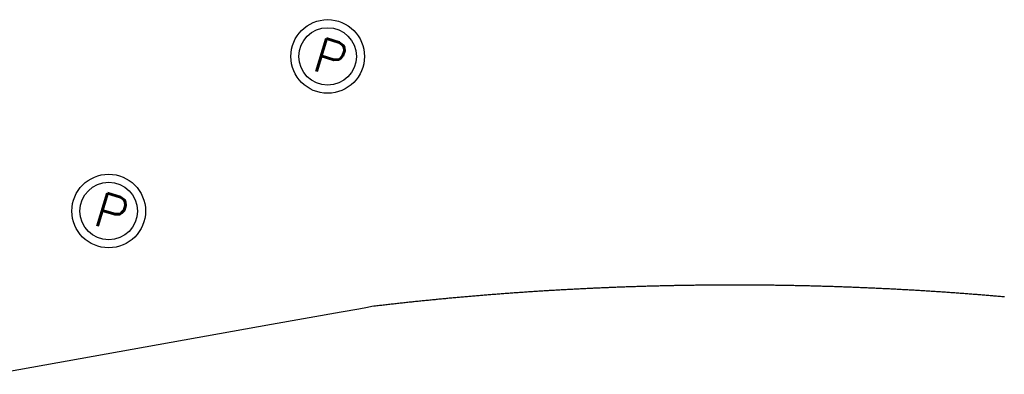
# Model space of a CAD drawing. Header units: feet. Extents: x 1609737 to 1611449, y 574802 to 575794.
# Tile 57 of 256: x 1610319 to 1610346, y 575048 to 575058. Entities that reach past the tile are written whole.
import ezdxf
from ezdxf.enums import TextEntityAlignment as Align

# ---------------------------------------------------------------- set-up
doc = ezdxf.new("R2010")
doc.units = ezdxf.units.FT
doc.header["$MEASUREMENT"] = 0
doc.layers.add('C-SHRUB-WELL', color=4, linetype='Continuous')
doc.layers.add('C-VOID FILLED RIPRAP', color=23, linetype='Continuous')
doc.styles.add('SHR', font='SIMPLEX', dxfattribs={"height": 0.75})

# ---------------------------------------------------------------- blocks, each defined once
blk = doc.blocks.new('_SHRUBWELL')
at = {"layer": 'C-SHRUB-WELL', "linetype": 'ByBlock', "lineweight": -2}
for radius in [0.08, 0.0625]:
    blk.add_circle((0, 0), radius, dxfattribs=at)
at = {"layer": 'C-SHRUB-WELL', "linetype": 'ByBlock', "lineweight": -2, "style": 'SHR'}
blk.add_text('P', height=0.075, rotation=342.79, dxfattribs=at).set_placement((-0.0045, -0.0389), align=Align.CENTER)

msp = doc.modelspace()

# ---------------------------------------------------------------- linework, layer by layer
at = {"layer": 'C-VOID FILLED RIPRAP', "linetype": 'Continuous'}
msp.add_lwpolyline([(1610345.798, 575050.103), (1610345.762, 575050.106), (1610345.727, 575050.109), (1610345.692, 575050.112), (1610345.656, 575050.115), (1610345.621, 575050.118), (1610345.585, 575050.121), (1610345.55, 575050.124), (1610345.514, 575050.127), (1610345.479, 575050.13), (1610345.443, 575050.133), (1610345.408, 575050.136), (1610345.372, 575050.139), (1610345.337, 575050.142), (1610345.301, 575050.145), (1610345.266, 575050.148), (1610345.231, 575050.151), (1610345.195, 575050.153), (1610345.16, 575050.156), (1610345.124, 575050.159), (1610345.089, 575050.162), (1610345.053, 575050.165), (1610345.018, 575050.168), (1610344.982, 575050.17), (1610344.947, 575050.173), (1610344.911, 575050.176), (1610344.876, 575050.179), (1610344.84, 575050.181), (1610344.805, 575050.184), (1610344.769, 575050.187), (1610344.734, 575050.189), (1610344.698, 575050.192), (1610344.663, 575050.195), (1610344.627, 575050.197), (1610344.592, 575050.2), (1610344.556, 575050.203), (1610344.521, 575050.205), (1610344.485, 575050.208), (1610344.45, 575050.21), (1610344.414, 575050.213), (1610344.379, 575050.215), (1610344.343, 575050.218), (1610344.308, 575050.22), (1610344.272, 575050.223), (1610344.237, 575050.225), (1610344.201, 575050.228), (1610344.166, 575050.23), (1610344.13, 575050.233), (1610344.095, 575050.235), (1610344.059, 575050.237), (1610344.024, 575050.24), (1610343.988, 575050.242), (1610343.953, 575050.244), (1610343.917, 575050.247), (1610343.882, 575050.249), (1610343.846, 575050.251), (1610343.811, 575050.254), (1610343.775, 575050.256), (1610343.74, 575050.258), (1610343.704, 575050.26), (1610343.669, 575050.263), (1610343.633, 575050.265), (1610343.597, 575050.267), (1610343.562, 575050.269), (1610343.526, 575050.271), (1610343.491, 575050.274), (1610343.455, 575050.276), (1610343.42, 575050.278), (1610343.384, 575050.28), (1610343.349, 575050.282), (1610343.313, 575050.284), (1610343.278, 575050.286), (1610343.242, 575050.288), (1610343.207, 575050.29), (1610343.171, 575050.292), (1610343.136, 575050.294), (1610343.1, 575050.296), (1610343.065, 575050.298), (1610343.029, 575050.3), (1610342.993, 575050.302), (1610342.958, 575050.304), (1610342.922, 575050.306), (1610342.887, 575050.308), (1610342.851, 575050.31), (1610342.816, 575050.311), (1610342.78, 575050.313), (1610342.745, 575050.315), (1610342.709, 575050.317), (1610342.674, 575050.319), (1610342.638, 575050.32), (1610342.603, 575050.322), (1610342.567, 575050.324), (1610342.531, 575050.326), (1610342.496, 575050.327), (1610342.46, 575050.329), (1610342.425, 575050.331), (1610342.389, 575050.333), (1610342.354, 575050.334), (1610342.318, 575050.336), (1610342.283, 575050.337), (1610342.247, 575050.339), (1610342.212, 575050.341), (1610342.176, 575050.342), (1610342.14, 575050.344), (1610342.105, 575050.345), (1610342.069, 575050.347), (1610342.034, 575050.348), (1610341.998, 575050.35), (1610341.963, 575050.351), (1610341.927, 575050.353), (1610341.892, 575050.354), (1610341.856, 575050.356), (1610341.82, 575050.357), (1610341.785, 575050.359), (1610341.749, 575050.36), (1610341.714, 575050.361), (1610341.678, 575050.363), (1610341.643, 575050.364), (1610341.607, 575050.366), (1610341.572, 575050.367), (1610341.536, 575050.368), (1610341.5, 575050.37), (1610341.465, 575050.371), (1610341.429, 575050.372), (1610341.394, 575050.373), (1610341.358, 575050.375), (1610341.323, 575050.376), (1610341.287, 575050.377), (1610341.252, 575050.378), (1610341.216, 575050.379), (1610341.18, 575050.381), (1610341.145, 575050.382), (1610341.109, 575050.383), (1610341.074, 575050.384), (1610341.038, 575050.385), (1610341.003, 575050.386), (1610340.967, 575050.387), (1610340.932, 575050.388), (1610340.896, 575050.389), (1610340.86, 575050.39), (1610340.825, 575050.391), (1610340.789, 575050.392), (1610340.754, 575050.393), (1610340.718, 575050.394), (1610340.683, 575050.395), (1610340.647, 575050.396), (1610340.612, 575050.397), (1610340.576, 575050.398), (1610340.54, 575050.399), (1610340.505, 575050.4), (1610340.469, 575050.401), (1610340.434, 575050.401), (1610340.398, 575050.402), (1610340.363, 575050.403), (1610340.327, 575050.404), (1610340.292, 575050.405), (1610340.256, 575050.405), (1610340.22, 575050.406), (1610340.185, 575050.407), (1610340.149, 575050.408), (1610340.114, 575050.408), (1610340.078, 575050.409), (1610340.043, 575050.41), (1610340.007, 575050.41), (1610339.971, 575050.411), (1610339.936, 575050.412), (1610339.9, 575050.412), (1610339.865, 575050.413), (1610339.829, 575050.413), (1610339.794, 575050.414), (1610339.758, 575050.415), (1610339.723, 575050.415), (1610339.687, 575050.416), (1610339.651, 575050.416), (1610339.616, 575050.417), (1610339.58, 575050.417), (1610339.545, 575050.418), (1610339.509, 575050.418), (1610339.474, 575050.418), (1610339.438, 575050.419), (1610339.403, 575050.419), (1610339.367, 575050.42), (1610339.331, 575050.42), (1610339.296, 575050.42), (1610339.26, 575050.421), (1610339.225, 575050.421), (1610339.189, 575050.421), (1610339.154, 575050.422), (1610339.118, 575050.422), (1610339.083, 575050.422), (1610339.047, 575050.422), (1610339.012, 575050.423), (1610338.976, 575050.423), (1610338.94, 575050.423), (1610338.905, 575050.423), (1610338.869, 575050.424), (1610338.834, 575050.424), (1610338.798, 575050.424), (1610338.763, 575050.424), (1610338.727, 575050.424), (1610338.692, 575050.424), (1610338.656, 575050.424), (1610338.62, 575050.424), (1610338.585, 575050.424), (1610338.549, 575050.424), (1610338.514, 575050.424), (1610338.478, 575050.424), (1610338.443, 575050.424), (1610338.407, 575050.424), (1610338.372, 575050.424), (1610338.336, 575050.424), (1610338.301, 575050.424), (1610338.265, 575050.424), (1610338.23, 575050.424), (1610338.194, 575050.424), (1610338.158, 575050.424), (1610338.123, 575050.424), (1610338.087, 575050.424), (1610338.052, 575050.423), (1610338.016, 575050.423), (1610337.981, 575050.423), (1610337.945, 575050.423), (1610337.91, 575050.423), (1610337.874, 575050.422), (1610337.839, 575050.422), (1610337.803, 575050.422), (1610337.768, 575050.422), (1610337.732, 575050.421), (1610337.697, 575050.421), (1610337.661, 575050.421), (1610337.625, 575050.42), (1610337.59, 575050.42), (1610337.554, 575050.419), (1610337.519, 575050.419), (1610337.483, 575050.419), (1610337.448, 575050.418), (1610337.412, 575050.418), (1610337.377, 575050.417), (1610337.341, 575050.417), (1610337.306, 575050.416), (1610337.27, 575050.416), (1610337.235, 575050.415), (1610337.199, 575050.415), (1610337.164, 575050.414), (1610337.128, 575050.414), (1610337.093, 575050.413), (1610337.057, 575050.413), (1610337.022, 575050.412), (1610336.986, 575050.411), (1610336.951, 575050.411), (1610336.915, 575050.41), (1610336.88, 575050.409), (1610336.844, 575050.409), (1610336.809, 575050.408), (1610336.773, 575050.407), (1610336.738, 575050.407), (1610336.702, 575050.406), (1610336.667, 575050.405), (1610336.631, 575050.404), (1610336.596, 575050.403), (1610336.56, 575050.403), (1610336.525, 575050.402), (1610336.489, 575050.401), (1610336.454, 575050.4), (1610336.418, 575050.399), (1610336.383, 575050.398), (1610336.347, 575050.397), (1610336.312, 575050.397), (1610336.276, 575050.396), (1610336.241, 575050.395), (1610336.205, 575050.394), (1610336.17, 575050.393), (1610336.134, 575050.392), (1610336.099, 575050.391), (1610336.063, 575050.39), (1610336.028, 575050.389), (1610335.992, 575050.388), (1610335.957, 575050.387), (1610335.921, 575050.386), (1610335.886, 575050.384), (1610335.85, 575050.383), (1610335.815, 575050.382), (1610335.779, 575050.381), (1610335.744, 575050.38), (1610335.708, 575050.379), (1610335.673, 575050.378), (1610335.637, 575050.376), (1610335.602, 575050.375), (1610335.567, 575050.374), (1610335.531, 575050.373), (1610335.496, 575050.372), (1610335.46, 575050.37), (1610335.425, 575050.369), (1610335.389, 575050.368), (1610335.354, 575050.366), (1610335.318, 575050.365), (1610335.283, 575050.364), (1610335.247, 575050.362), (1610335.212, 575050.361), (1610335.177, 575050.36), (1610335.141, 575050.358), (1610335.106, 575050.357), (1610335.07, 575050.355), (1610335.035, 575050.354), (1610334.999, 575050.352), (1610334.964, 575050.351), (1610334.928, 575050.349), (1610334.893, 575050.348), (1610334.858, 575050.346), (1610334.822, 575050.345), (1610334.787, 575050.343), (1610334.751, 575050.342), (1610334.716, 575050.34), (1610334.68, 575050.338), (1610334.645, 575050.337), (1610334.61, 575050.335), (1610334.574, 575050.334), (1610334.539, 575050.332), (1610334.503, 575050.33), (1610334.468, 575050.329), (1610334.432, 575050.327), (1610334.397, 575050.325), (1610334.362, 575050.323), (1610334.326, 575050.322), (1610334.291, 575050.32), (1610334.255, 575050.318), (1610334.22, 575050.316), (1610334.185, 575050.315), (1610334.149, 575050.313), (1610334.114, 575050.311), (1610334.078, 575050.309), (1610334.043, 575050.307), (1610334.008, 575050.305), (1610333.972, 575050.303), (1610333.937, 575050.301), (1610333.901, 575050.299), (1610333.866, 575050.298), (1610333.831, 575050.296), (1610333.795, 575050.294), (1610333.76, 575050.292), (1610333.724, 575050.29), (1610333.689, 575050.288), (1610333.654, 575050.286), (1610333.618, 575050.283), (1610333.583, 575050.281), (1610333.548, 575050.279), (1610333.512, 575050.277), (1610333.477, 575050.275), (1610333.441, 575050.273), (1610333.406, 575050.271), (1610333.371, 575050.269), (1610333.335, 575050.267), (1610333.3, 575050.264), (1610333.265, 575050.262), (1610333.229, 575050.26), (1610333.194, 575050.258), (1610333.159, 575050.255), (1610333.123, 575050.253), (1610333.088, 575050.251), (1610333.053, 575050.249), (1610333.017, 575050.246), (1610332.982, 575050.244), (1610332.946, 575050.242), (1610332.911, 575050.239), (1610332.876, 575050.237), (1610332.84, 575050.235), (1610332.805, 575050.232), (1610332.77, 575050.23), (1610332.734, 575050.227), (1610332.699, 575050.225), (1610332.664, 575050.223), (1610332.629, 575050.22), (1610332.593, 575050.218), (1610332.558, 575050.215), (1610332.523, 575050.213), (1610332.487, 575050.21), (1610332.452, 575050.207), (1610332.417, 575050.205), (1610332.381, 575050.202), (1610332.346, 575050.2), (1610332.311, 575050.197), (1610332.275, 575050.195), (1610332.24, 575050.192), (1610332.205, 575050.189), (1610332.17, 575050.187), (1610332.134, 575050.184), (1610332.099, 575050.181), (1610332.064, 575050.179), (1610332.028, 575050.176), (1610331.993, 575050.173), (1610331.958, 575050.17), (1610331.923, 575050.168), (1610331.887, 575050.165), (1610331.852, 575050.162), (1610331.817, 575050.159), (1610331.781, 575050.156), (1610331.746, 575050.154), (1610331.711, 575050.151), (1610331.676, 575050.148), (1610331.64, 575050.145), (1610331.605, 575050.142), (1610331.57, 575050.139), (1610331.535, 575050.136), (1610331.499, 575050.133), (1610331.464, 575050.13), (1610331.429, 575050.127), (1610331.394, 575050.124), (1610331.358, 575050.121), (1610331.323, 575050.118), (1610331.288, 575050.115), (1610331.253, 575050.112), (1610331.217, 575050.109), (1610331.182, 575050.106), (1610331.147, 575050.103), (1610331.112, 575050.1), (1610331.077, 575050.097), (1610331.041, 575050.094), (1610331.006, 575050.09), (1610330.971, 575050.087), (1610330.936, 575050.084), (1610330.901, 575050.081), (1610330.865, 575050.078), (1610330.83, 575050.074), (1610330.795, 575050.071), (1610330.76, 575050.068), (1610330.725, 575050.065), (1610330.689, 575050.061), (1610330.654, 575050.058), (1610330.619, 575050.055), (1610330.584, 575050.052), (1610330.549, 575050.048), (1610330.513, 575050.045), (1610330.478, 575050.041), (1610330.443, 575050.038), (1610330.408, 575050.035), (1610330.373, 575050.031), (1610330.338, 575050.028), (1610330.302, 575050.024), (1610330.267, 575050.021), (1610330.232, 575050.017), (1610330.197, 575050.014), (1610330.162, 575050.01), (1610330.127, 575050.007), (1610330.092, 575050.003), (1610330.056, 575050), (1610330.021, 575049.996), (1610329.986, 575049.993), (1610329.951, 575049.989), (1610329.916, 575049.985), (1610329.881, 575049.982), (1610329.846, 575049.978), (1610329.81, 575049.975), (1610329.775, 575049.971), (1610329.74, 575049.967), (1610329.705, 575049.964), (1610329.67, 575049.96), (1610329.635, 575049.956), (1610329.6, 575049.952), (1610329.565, 575049.949), (1610329.53, 575049.945), (1610329.495, 575049.941), (1610329.459, 575049.937), (1610329.424, 575049.933), (1610329.389, 575049.93), (1610329.354, 575049.926), (1610329.319, 575049.922), (1610329.284, 575049.918), (1610329.249, 575049.914), (1610329.214, 575049.91), (1610329.179, 575049.906), (1610329.144, 575049.902), (1610329.109, 575049.898), (1610329.074, 575049.894), (1610329.039, 575049.891), (1610329.003, 575049.887), (1610328.968, 575049.883), (1610328.933, 575049.879), (1610328.898, 575049.874), (1610328.863, 575049.87), (1610328.828, 575049.866), (1610328.793, 575049.862), (1610328.758, 575049.858), (1610328.723, 575049.854), (1610328.706, 575049.852), (1610328.701, 575049.852), (1610328.697, 575049.851), (1610328.696, 575049.851), (1610328.681, 575049.848), (1610328.622, 575049.838), (1610328.503, 575049.816), (1610328.266, 575049.774), (1610327.793, 575049.69), (1610325.898, 575049.351), (1610318.32, 575047.998)], dxfattribs=at)

# ---------------------------------------------------------------- block references
at = {"layer": 'C-SHRUB-WELL', "xscale": 12.50000000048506, "yscale": 12.50000000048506, "zscale": 1.041666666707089}
for p in [(1610327.423, 575056.64), (1610321.479, 575052.438)]:
    msp.add_blockref('_SHRUBWELL', p, dxfattribs=at)

doc.saveas('drawing.dxf')
